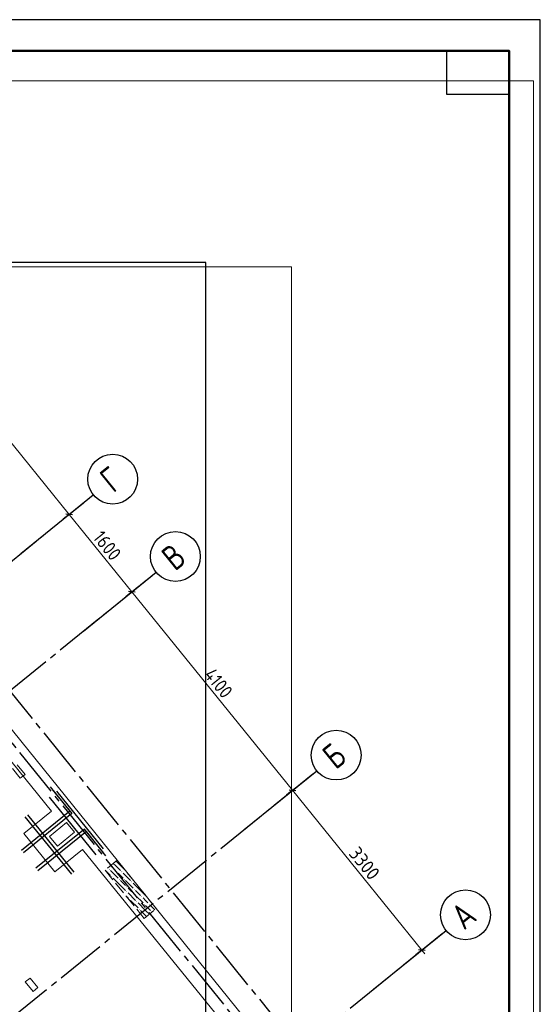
# Model space of a CAD drawing. Header units: millimetres. Extents: x 0 to 59400, y 0 to 42000.
# Tile 34 of 34: x 51041 to 59400, y 26193 to 42000. Entities that reach past the tile are written whole.
import ezdxf

# ---------------------------------------------------------------- set-up
doc = ezdxf.new("R2010")
doc.units = ezdxf.units.MM
doc.linetypes.add('______2', pattern=[270, 200, -70])
doc.linetypes.add('______5', pattern=[1100, 800, -100, 100, -100])
for name, color, linetype, lineweight in [('Standard', 7, 'Continuous', 25), ('ЖБ Перекрытие верхний уровень', 7, 'Continuous', 18), ('Обрамление П-обр. равн.', 7, 'Continuous', 25), ('Обрамление проемов стержнями', 7, 'Continuous', 18), ('Размерная линия_ общее', 7, 'Continuous', 13)]:
    doc.layers.add(name, color=color, linetype=linetype, lineweight=lineweight)
doc.layers.add('ЖБ Пилон', color=7, linetype='______2', lineweight=13, true_color=0xa0a0a0)
doc.layers.add('Оси', color=7, linetype='______5', lineweight=13, true_color=0x656565)
doc.styles.add('ISOCPEUR', font='txt')

msp = doc.modelspace()

# ---------------------------------------------------------------- hatches: boundary and pattern name
at = {"layer": 'ЖБ Пилон', "linetype": 'Continuous', "lineweight": 18, "transparency": 33554687}
for points in [[(52474, 28360), (52481, 28366), (52487, 28360), (52481, 28353)], [(52594, 28320), (52601, 28326), (52607, 28320), (52601, 28313)], [(52674, 28320), (52681, 28326), (52687, 28320), (52681, 28313)], [(52514, 28240), (52521, 28246), (52527, 28240), (52521, 28233)], [(52634, 28200), (52641, 28206), (52647, 28200), (52641, 28193)], [(52714, 28200), (52721, 28206), (52727, 28200), (52721, 28193)], [(52834, 28160), (52841, 28166), (52847, 28160), (52841, 28153)], [(52754, 28080), (52761, 28086), (52767, 28080), (52761, 28073)], [(52754, 28000), (52761, 28006), (52767, 28000), (52761, 27993)], [(52874, 28040), (52881, 28046), (52887, 28040), (52881, 28033)], [(52794, 27880), (52801, 27886), (52807, 27880), (52801, 27873)], [(52874, 27960), (52881, 27966), (52887, 27960), (52881, 27953)], [(52914, 27840), (52921, 27846), (52927, 27840), (52921, 27833)], [(52994, 27920), (53001, 27926), (53007, 27920), (53001, 27913)], [(53074, 27920), (53077, 27923), (53083, 27915), (53081, 27913)], [(52954, 27720), (52961, 27726), (52967, 27720), (52961, 27713)], [(53034, 27800), (53041, 27806), (53047, 27800), (53041, 27793)], [(53114, 27800), (53121, 27806), (53127, 27800), (53121, 27793)], [(53154, 27680), (53161, 27686), (53167, 27680), (53161, 27673)]]:
    msp.add_hatch(color=7, dxfattribs=at).paths.add_polyline_path(points, flags=16)

# ---------------------------------------------------------------- linework, layer by layer
at = {"layer": 'Standard', "color": 7, "linetype": 'Continuous', "lineweight": 35, "transparency": 33554687}
for p, q in [((58900, 39900), (58900, 20500)), ((58900, 39500), (58900, 20100))]:
    msp.add_line(p, q, dxfattribs=at)
at = {"layer": 'Standard', "color": 7, "linetype": 'Continuous', "lineweight": 50, "transparency": 33554687}
msp.add_line((58900, 39400), (58900, 23200), dxfattribs=at)
at = {"layer": 'Standard', "color": 7, "linetype": 'Continuous', "lineweight": 25, "transparency": 33554687}
for points in [[(0, 0), (59400, 0), (59400, 42000), (0, 42000), (0, 0)], [(58900, 41500), (58900, 40800), (57900, 40800), (57900, 41500), (58900, 41500)]]:
    msp.add_lwpolyline(points, close=True, dxfattribs=at)
at = {"layer": 'Standard', "color": 7, "linetype": 'Continuous', "lineweight": 13, "transparency": 33554687}
for points in [[(59400, 42000), (0, 42000), (0, 19532), (59400, 19532), (59400, 42000)], [(6813, 19282), (55406, 19282), (55406, 38032), (6813, 38032), (6813, 19282)], [(6813, 19532), (55406, 19532), (55406, 38032), (6813, 38032), (6813, 19532)]]:
    msp.add_lwpolyline(points, dxfattribs=at)
at = {"layer": 'Standard', "color": 7, "linetype": 'Continuous', "lineweight": 50, "transparency": 33554687}
msp.add_lwpolyline([(2000, 41500), (58900, 41500), (58900, 500), (2000, 500), (2000, 41500)], close=True, dxfattribs=at)
at = {"layer": 'Standard', "color": 7, "linetype": 'Continuous', "lineweight": 18, "transparency": 33554687}
msp.add_lwpolyline([(59291, 41017), (2391, 41017), (2391, 5517), (59291, 5517), (59291, 41017)], dxfattribs=at)
at = {"layer": 'Standard', "color": 254, "linetype": 'Continuous', "lineweight": 25, "true_color": 0xc4c4ff, "transparency": 33554687}
msp.add_lwpolyline([(6744, 19461), (54029, 19461), (54029, 38101), (6744, 38101), (6744, 19461)], dxfattribs=at)
at = {"layer": 'ЖБ Перекрытие верхний уровень', "color": 7, "linetype": 'Continuous', "lineweight": 18, "transparency": 33554687}
for p, q in [((55406, 25047), (46407, 36160)), ((51129, 29883), (51003, 30039)), ((50926, 29976), (51051, 29821)), ((51051, 29821), (51129, 29883)), ((51794, 29110), (51522, 28889)), ((51920, 28954), (51794, 29110)), ((51648, 28734), (51920, 28954)), ((51522, 28889), (51648, 28734)), ((51209, 26615), (51131, 26552)), ((51334, 26460), (51209, 26615)), ((51131, 26552), (51257, 26397)), ((51257, 26397), (51334, 26460))]:
    msp.add_line(p, q, dxfattribs=at)
at = {"layer": 'ЖБ Пилон', "color": 253, "linetype": '______2', "lineweight": 13, "true_color": 0xa0a0a0, "transparency": 33554687}
for p, q in [((52605, 28505), (52411, 28348)), ((53235, 27728), (52605, 28505)), ((52411, 28348), (53040, 27571)), ((53040, 27571), (53235, 27728))]:
    msp.add_line(p, q, dxfattribs=at)
at = {"layer": 'ЖБ Пилон', "color": 9, "linetype": 'Continuous', "lineweight": 18, "true_color": 0xc7c7c7, "transparency": 33554687}
for p, q in [((52581, 28420), (52544, 28456)), ((52588, 28492), (52661, 28420)), ((52412, 28349), (52501, 28260)), ((52461, 28380), (52456, 28384)), ((52501, 28420), (52581, 28340)), ((52501, 28340), (52621, 28220)), ((52581, 28420), (52661, 28340)), ((52661, 28260), (52621, 28300)), ((52661, 28420), (52735, 28345)), ((52701, 28300), (52821, 28180)), ((52661, 28100), (52541, 28220)), ((52701, 28220), (52661, 28260)), ((52661, 28180), (52741, 28100)), ((52741, 28180), (52861, 28060)), ((52981, 28020), (52861, 28140)), ((52661, 28100), (52741, 28020)), ((52821, 28020), (52781, 28060)), ((52781, 27980), (52901, 27860)), ((52861, 27980), (52821, 28020)), ((52901, 28020), (52981, 27940)), ((52981, 28020), (53061, 27940)), ((52747, 27933), (52781, 27900)), ((52821, 27860), (52941, 27740)), ((52901, 27940), (53021, 27820)), ((53061, 27860), (53021, 27900)), ((53101, 27820), (53061, 27860)), ((53061, 27700), (52941, 27820)), ((52981, 27700), (53061, 27620)), ((53061, 27780), (53141, 27700)), ((53061, 27700), (53123, 27638)), ((53141, 27780), (53211, 27709)), ((53061, 27620), (53078, 27602))]:
    msp.add_line(p, q, dxfattribs=at)
at = {"layer": 'Обрамление П-обр. равн.', "color": 251, "linetype": 'Continuous', "lineweight": 13, "true_color": 0x494949, "transparency": 33554687}
msp.add_lwpolyline([(55111, 24905), (52048, 28678), (51605, 28319), (51107, 28933), (51550, 29292), (49763, 31499), (49320, 31140), (48779, 31808), (49222, 32167), (46184, 35909)], dxfattribs=at)
at = {"layer": 'Обрамление проемов стержнями', "color": 7, "linetype": 'Continuous', "lineweight": 25, "transparency": 33554687}
for p, q in [((51631, 29613), (52379, 28690)), ((51631, 29613), (52379, 28690)), ((51515, 29519), (52262, 28595)), ((51515, 29519), (52262, 28595)), ((51126, 29204), (51874, 28281)), ((51126, 29204), (51874, 28281)), ((51165, 29236), (51912, 28312)), ((51165, 29236), (51912, 28312))]:
    msp.add_line(p, q, dxfattribs=at)
for points in [[(51532, 29682), (51846, 29293), (51069, 28664)], [(51532, 29682), (51846, 29293), (51069, 28664)], [(51563, 29643), (51878, 29254), (51101, 28625)], [(51563, 29643), (51878, 29254), (51101, 28625)], [(52394, 28617), (52079, 29006), (51302, 28376)], [(52394, 28617), (52079, 29006), (51302, 28376)], [(52425, 28578), (52111, 28967), (51333, 28338)], [(52425, 28578), (52111, 28967), (51333, 28338)]]:
    msp.add_lwpolyline(points, dxfattribs=at)
at = {"layer": 'Оси', "color": 8, "linetype": '______5', "lineweight": -3, "transparency": 33554687}
for p, q in [((57475, 23088), (46097, 37139)), ((57086, 22773), (45708, 36824)), ((42136, 26204), (52223, 34372)), ((43143, 24960), (53230, 33129)), ((45723, 21774), (55810, 29942)), ((47800, 19209), (57887, 27378))]:
    msp.add_line(p, q, dxfattribs=at)
at = {"layer": 'Оси', "color": 7, "linetype": 'Continuous', "lineweight": 25, "transparency": 33554687}
for p, q in [((51057, 33428), (52223, 34372)), ((52064, 32185), (53230, 33129)), ((54644, 28998), (55810, 29942)), ((56721, 26434), (57887, 27378))]:
    msp.add_line(p, q, dxfattribs=at)
for centre in [(52534, 34624), (53541, 33381), (56121, 30194), (58198, 27630)]:
    msp.add_circle(centre, 400, dxfattribs=at)
at = {"layer": 'Размерная линия_ общее', "color": 7, "linetype": 'Continuous', "lineweight": 13, "transparency": 33554687}
for p, q in [((51834, 34058), (49443, 37011)), ((52841, 32814), (51834, 34058)), ((55422, 29628), (52841, 32814)), ((57498, 27063), (55422, 29628)), ((57498, 27063), (57546, 27005))]:
    msp.add_line(p, q, dxfattribs=at)
at = {"layer": 'Размерная линия_ общее', "color": 253, "linetype": 'Continuous', "lineweight": -3, "true_color": 0xa0a0a0, "transparency": 33554687}
for p, q in [((51834, 34058), (51737, 33979)), ((51834, 34058), (51932, 34136)), ((52841, 32814), (52938, 32893)), ((52841, 32814), (52744, 32735)), ((55422, 29628), (55324, 29549)), ((55422, 29628), (55519, 29706)), ((57498, 27063), (57731, 27252)), ((57498, 27063), (57401, 26985)), ((57498, 27063), (57595, 27142))]:
    msp.add_line(p, q, dxfattribs=at)
at = {"layer": 'Размерная линия_ общее', "color": 7, "linetype": 'Continuous', "lineweight": 25, "transparency": 33554687}
for p, q in [((51887, 34052), (51782, 34063)), ((52894, 32809), (52789, 32820)), ((55474, 29622), (55369, 29633)), ((57551, 27058), (57446, 27069))]:
    msp.add_line(p, q, dxfattribs=at)
at = {"layer": 'Размерная линия_ общее', "color": 253, "linetype": 'Continuous', "lineweight": -3, "true_color": 0xa0a0a0, "transparency": 33554687}
for points in [[(51834, 34058), (51848, 34068), (51848, 34068), (51848, 34068), (51848, 34068), (52068, 34246)], [(52841, 32814), (52855, 32825), (52855, 32825), (52855, 32825), (52855, 32825), (52855, 32825), (52855, 32825), (53074, 33003)], [(55422, 29628), (55435, 29639), (55435, 29639), (55435, 29639), (55435, 29639), (55435, 29639), (55435, 29639), (55435, 29639), (55435, 29639), (55655, 29817)]]:
    msp.add_lwpolyline(points, dxfattribs=at)

# ---------------------------------------------------------------- texts
at = {"layer": 'Оси', "color": 7, "linetype": 'Continuous', "lineweight": 35, "transparency": 33554687, "char_height": 400, "attachment_point": 7, "rotation": 39, "style": 'ISOCPEUR'}
for s, insert, width in [('\\W0.78;Г', (52543, 34391), 435.21), ('\\W0.80;В', (53534, 33135), 479.78), ('\\W0.80;Б', (56114, 29948), 479.77), ('\\W0.82;А', (58175, 27371), 523.54)]:
    msp.add_mtext(s, dxfattribs=dict(at, insert=insert, width=width))
at = {"layer": 'Размерная линия_ общее', "color": 7, "linetype": 'Continuous', "lineweight": 25, "transparency": 33554687, "char_height": 220, "attachment_point": 7, "rotation": 309, "style": 'ISOCPEUR'}
for s, insert, width in [('\\W0.87;1600', (52204, 33681), 666.9), ('\\W0.87;4100', (53990, 31475), 689.44), ('\\W0.93;3300', (56312, 28608), 718.09)]:
    msp.add_mtext(s, dxfattribs=dict(at, insert=insert, width=width))

doc.saveas('drawing.dxf')
